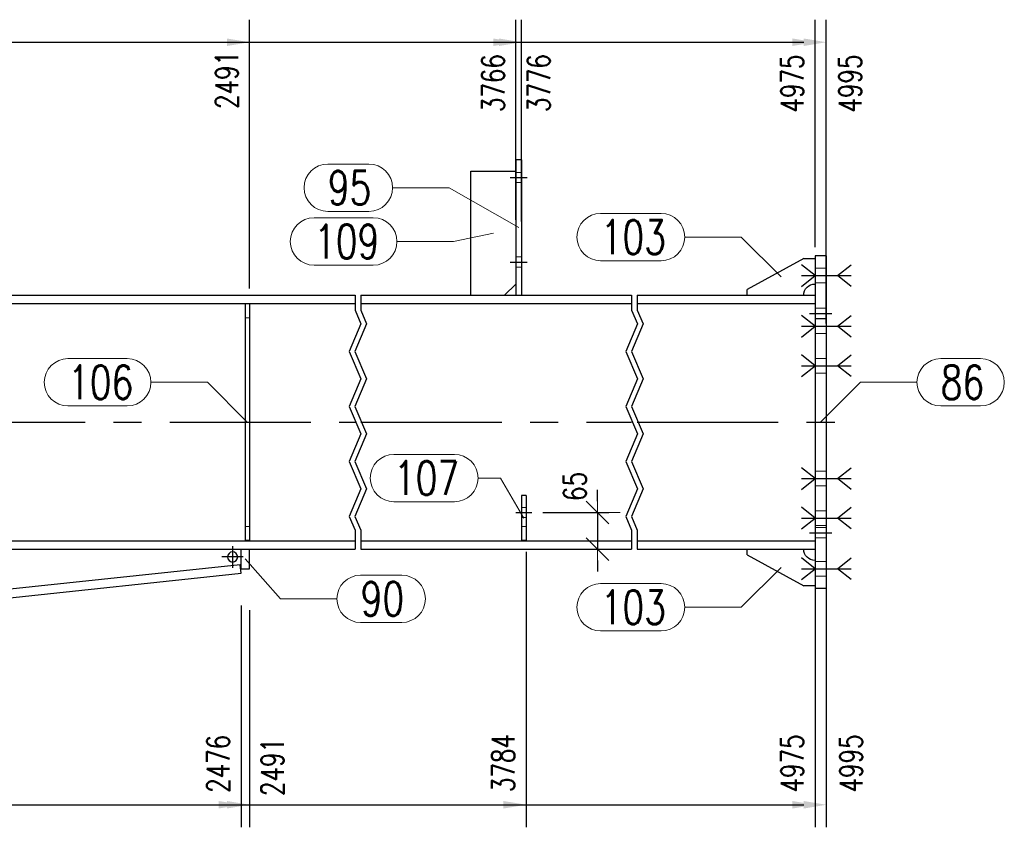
# Model space of a CAD drawing. Header units: millimetres. Extents: x 3536 to 4290, y 11030 to 11491.
# Tile 34 of 102: x 3695 to 3782, y 11112 to 11184. Entities that reach past the tile are written whole.
import ezdxf

# ---------------------------------------------------------------- set-up
doc = ezdxf.new("R2010")
doc.units = ezdxf.units.MM
doc.header["$LTSCALE"] = 10
doc.linetypes.add('HIDDEN', pattern=[0.375, 0.25, -0.125])
doc.linetypes.add('MITTE', pattern=[2, 1.25, -0.25, 0.25, -0.25])
doc.layers.get('Defpoints').update_dxf_attribs({"color": 1})
for name, color, linetype in [('PS_BOLT', 4, 'Continuous'), ('PS_MID', 5, 'MITTE'), ('PS_SHAPE', 3, 'Continuous')]:
    doc.layers.add(name, color=color, linetype=linetype)
for name, color, linetype, lineweight in [('PS_DIM', 4, 'Continuous', 13), ('PS_Hidden', 2, 'HIDDEN', 9), ('PS_Pos', 1, 'Continuous', 15), ('PS_SOLID', 7, 'Continuous', 30)]:
    doc.layers.add(name, color=color, linetype=linetype, lineweight=lineweight)
doc.styles.add('simplex', font='simplex.shx', dxfattribs={"width": 0.75})
doc.dimstyles.new('1_20_GŁ_DS1-LS20', dxfattribs={"dimtxt": 2, "dimasz": 2, "dimexe": 2, "dimexo": 5, "dimgap": 1, "dimtad": 1, "dimjust": 4, "dimdec": 0, "dimlfac": 20, "dimtxsty": 'simplex', "dimblk1": 'NONE', "dimsah": 1, "dimcen": 2, "dimclrd": 256, "dimclre": 256, "dimclrt": 4, "dimadec": 1, "dimazin": 0, "dimtfac": 1, "dimtdec": 0, "dimtmove": 2, "dimatfit": 3, "dimfxl": 1, "dimarcsym": 0})
doc.dimstyles.new('1_20_PRZ', dxfattribs={"dimtxt": 2, "dimasz": 1, "dimexe": 2, "dimexo": 5, "dimgap": 1, "dimtad": 1, "dimdec": 0, "dimlfac": 20, "dimtxsty": 'simplex', "dimblk": 'dimznak', "dimcen": 2, "dimse1": 1, "dimse2": 1, "dimclrd": 256, "dimclrt": 4, "dimadec": 1, "dimazin": 0, "dimtfac": 1, "dimtdec": 0, "dimtix": 1, "dimtmove": 2, "dimatfit": 3, "dimldrblk": 'dim-grot', "dimfxl": 1, "dimarcsym": 0})
doc.dimstyles.new('1_20_SC', dxfattribs={"dimtxt": 2, "dimasz": 1, "dimexe": 1, "dimexo": 1, "dimgap": 1, "dimtad": 1, "dimdec": 0, "dimlfac": 20, "dimtxsty": 'simplex', "dimblk": 'dimznak', "dimcen": 2, "dimclrd": 256, "dimclre": 256, "dimclrt": 4, "dimadec": 1, "dimazin": 0, "dimtfac": 1, "dimtdec": 0, "dimtix": 1, "dimtmove": 2, "dimatfit": 3, "dimldrblk": 'dim-grot', "dimfxl": 1, "dimarcsym": 0})

# ---------------------------------------------------------------- blocks, each defined once
blk = doc.blocks.new('dimznak')
at = {"color": 0}
for points in [[(0, 2), (0, -2)], [(-2, 0), (2, 0)]]:
    blk.add_lwpolyline(points, dxfattribs=at)
at = {"color": 2}
blk.add_lwpolyline([(1, 1), (-1, -1)], dxfattribs=at)
blk = doc.blocks.new('*D14')
at = {"layer": 'Defpoints', "color": 0, "transparency": 16777216}
for p in [(3590.65, 11163.12), (3591.099, 11158.91), (3724.935, 11158.91), (3597.547, 11149.372), (3595.107, 11121.357)]:
    blk.add_point(p, dxfattribs=at)
at = {"layer": 'PS_DIM', "lineweight": -2, "transparency": 16777216}
blk.add_arc((3591.099, 11158.91), 11.513, 281.07019, 355.02181, dxfattribs=at)
for p, rotation in [((3602.612, 11158.91), 87.51090672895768), ((3592.321, 11147.462), 188.5810960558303)]:
    blk.add_blockref('dimznak', p, dxfattribs=dict(at, rotation=rotation))
at = {"layer": 'PS_DIM', "color": 4, "transparency": 16777216, "insert": (3598.032, 11152.677), "char_height": 2, "attachment_point": 5, "rotation": 48.046, "style": 'simplex'}
blk.add_mtext('83,9°', dxfattribs=at)
blk = doc.blocks.new('dim-grot')
blk.add_hatch(color=256).paths.add_polyline_path([(0, 0), (-2, 0.5), (-2, -0.5)])
blk.add_lwpolyline([(0, 0), (-2, 0.5), (-2, -0.5), (0, 0)])
blk = doc.blocks.new('*D15')
at = {"layer": 'Defpoints', "color": 0, "transparency": 16777216}
for p in [(3593.423, 11137.14), (3724.935, 11137.14), (3714.754, 11135.758), (3675.142, 11135.276), (3594.935, 11122.97)]:
    blk.add_point(p, dxfattribs=at)
at = {"layer": 'PS_DIM', "lineweight": -2, "transparency": 16777216}
blk.add_arc((3727.698, 11137.14), 52.589, 181.08953, 185.00248, dxfattribs=at)
for p, rotation in [((3675.109, 11137.14), 90.5447634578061), ((3675.406, 11131.559), 275.5472393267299)]:
    blk.add_blockref('dimznak', p, dxfattribs=dict(at, rotation=rotation))
at = {"layer": 'PS_DIM', "color": 4, "transparency": 16777216, "insert": (3677.371, 11134.462), "char_height": 2, "attachment_point": 5, "rotation": 273.046, "style": 'simplex'}
blk.add_mtext('6,1°', dxfattribs=at)
blk = doc.blocks.new('*D29')
at = {"layer": 'Defpoints', "color": 0, "transparency": 16777216}
for p in [(3740.585, 11140.39), (3740.585, 11137.14), (3746.416, 11137.14)]:
    blk.add_point(p, dxfattribs=at)
at = {"layer": 'PS_DIM', "lineweight": -2, "transparency": 16777216}
for p, q in [((3746.416, 11141.39), (3746.416, 11142.39)), ((3741.585, 11140.39), (3747.416, 11140.39)), ((3746.416, 11140.39), (3746.416, 11137.14)), ((3741.585, 11137.14), (3747.416, 11137.14)), ((3746.416, 11136.14), (3746.416, 11135.14))]:
    blk.add_line(p, q, dxfattribs=at)
for p, rotation in [((3746.416, 11140.39), 270), ((3746.416, 11137.14), 90)]:
    blk.add_blockref('dimznak', p, dxfattribs=dict(at, rotation=rotation))
at = {"layer": 'PS_DIM', "color": 4, "transparency": 16777216, "insert": (3744.416, 11142.69), "char_height": 2, "attachment_point": 5, "rotation": 90, "style": 'simplex'}
blk.add_mtext('65', dxfattribs=at)
blk = doc.blocks.new('*D80')
at = {"layer": 'Defpoints', "color": 0, "transparency": 16777216}
for p in [(3715.585, 11182.074), (3715.585, 11155.244), (3591.021, 11137.14)]:
    blk.add_point(p, dxfattribs=at)
at = {"layer": 'PS_DIM', "lineweight": -2, "transparency": 16777216}
for p, q in [((3591.021, 11142.14), (3591.021, 11184.074)), ((3715.585, 11160.244), (3715.585, 11184.074)), ((3591.021, 11182.074), (3713.585, 11182.074))]:
    blk.add_line(p, q, dxfattribs=at)
at = {"layer": 'PS_DIM', "transparency": 16777216}
blk.add_solid([(3713.585, 11182.407), (3713.585, 11181.741), (3715.585, 11182.074)], dxfattribs=at)
at = {"layer": 'PS_DIM', "color": 4, "transparency": 16777216, "insert": (3713.565, 11178.733), "char_height": 2, "attachment_point": 5, "rotation": 90, "style": 'simplex'}
blk.add_mtext('2491', dxfattribs=at)
blk = doc.blocks.new('_None')
blk = doc.blocks.new('*D81')
at = {"layer": 'Defpoints', "color": 0, "transparency": 16777216}
for p in [(3739.185, 11182.074), (3739.185, 11161.322), (3591.021, 11137.14)]:
    blk.add_point(p, dxfattribs=at)
at = {"layer": 'PS_DIM', "lineweight": -2, "transparency": 16777216}
for p, q in [((3591.021, 11142.14), (3591.021, 11184.074)), ((3739.185, 11166.322), (3739.185, 11184.074)), ((3591.021, 11182.074), (3737.185, 11182.074))]:
    blk.add_line(p, q, dxfattribs=at)
at = {"layer": 'PS_DIM', "transparency": 16777216}
blk.add_solid([(3737.185, 11182.407), (3737.185, 11181.741), (3739.185, 11182.074)], dxfattribs=at)
at = {"layer": 'PS_DIM', "color": 4, "transparency": 16777216, "insert": (3737.165, 11178.447), "char_height": 2, "attachment_point": 5, "rotation": 90, "style": 'simplex'}
blk.add_mtext('3766', dxfattribs=at)
blk = doc.blocks.new('*D82')
at = {"layer": 'Defpoints', "color": 0, "transparency": 16777216}
for p in [(3739.685, 11182.074), (3739.685, 11161.18), (3591.021, 11137.14)]:
    blk.add_point(p, dxfattribs=at)
at = {"layer": 'PS_DIM', "lineweight": -2, "transparency": 16777216}
for p, q in [((3591.021, 11142.14), (3591.021, 11184.074)), ((3739.685, 11166.18), (3739.685, 11184.074)), ((3591.021, 11182.074), (3737.685, 11182.074))]:
    blk.add_line(p, q, dxfattribs=at)
at = {"layer": 'PS_DIM', "transparency": 16777216}
blk.add_solid([(3737.685, 11182.407), (3737.685, 11181.741), (3739.685, 11182.074)], dxfattribs=at)
at = {"layer": 'PS_DIM', "color": 4, "transparency": 16777216, "insert": (3741.207, 11178.447), "char_height": 2, "attachment_point": 5, "rotation": 90, "style": 'simplex'}
blk.add_mtext('3776', dxfattribs=at)
blk = doc.blocks.new('*D83')
at = {"layer": 'Defpoints', "color": 0, "transparency": 16777216}
for p in [(3765.685, 11182.074), (3765.685, 11158.91), (3591.021, 11137.14)]:
    blk.add_point(p, dxfattribs=at)
at = {"layer": 'PS_DIM', "lineweight": -2, "transparency": 16777216}
for p, q in [((3591.021, 11142.14), (3591.021, 11184.074)), ((3765.685, 11163.91), (3765.685, 11184.074)), ((3591.021, 11182.074), (3763.685, 11182.074))]:
    blk.add_line(p, q, dxfattribs=at)
at = {"layer": 'PS_DIM', "transparency": 16777216}
blk.add_solid([(3763.685, 11182.407), (3763.685, 11181.741), (3765.685, 11182.074)], dxfattribs=at)
at = {"layer": 'PS_DIM', "color": 4, "transparency": 16777216, "insert": (3763.665, 11178.411), "char_height": 2, "attachment_point": 5, "rotation": 90, "style": 'simplex'}
blk.add_mtext('4975', dxfattribs=at)
blk = doc.blocks.new('*D84')
at = {"layer": 'Defpoints', "color": 0, "transparency": 16777216}
for p in [(3766.685, 11182.074), (3766.685, 11152.133), (3591.021, 11137.14)]:
    blk.add_point(p, dxfattribs=at)
at = {"layer": 'PS_DIM', "lineweight": -2, "transparency": 16777216}
for p, q in [((3591.021, 11142.14), (3591.021, 11184.074)), ((3766.685, 11157.133), (3766.685, 11184.074)), ((3591.021, 11182.074), (3764.685, 11182.074))]:
    blk.add_line(p, q, dxfattribs=at)
at = {"layer": 'PS_DIM', "transparency": 16777216}
blk.add_solid([(3764.685, 11182.407), (3764.685, 11181.741), (3766.685, 11182.074)], dxfattribs=at)
at = {"layer": 'PS_DIM', "color": 4, "transparency": 16777216, "insert": (3768.8, 11178.411), "char_height": 2, "attachment_point": 5, "rotation": 90, "style": 'simplex'}
blk.add_mtext('4995', dxfattribs=at)
blk = doc.blocks.new('*D88')
at = {"layer": 'Defpoints', "color": 0, "transparency": 16777216}
for p in [(3591.021, 11137.14), (3714.835, 11137.14), (3714.835, 11114.473)]:
    blk.add_point(p, dxfattribs=at)
at = {"layer": 'PS_DIM', "lineweight": -2, "transparency": 16777216}
for p, q in [((3591.021, 11132.14), (3591.021, 11112.473)), ((3714.835, 11132.14), (3714.835, 11112.473)), ((3591.021, 11114.473), (3712.835, 11114.473))]:
    blk.add_line(p, q, dxfattribs=at)
at = {"layer": 'PS_DIM', "transparency": 16777216}
blk.add_solid([(3712.835, 11114.806), (3712.835, 11114.139), (3714.835, 11114.473)], dxfattribs=at)
at = {"layer": 'PS_DIM', "color": 4, "transparency": 16777216, "insert": (3712.815, 11118.1), "char_height": 2, "attachment_point": 5, "rotation": 90, "style": 'simplex'}
blk.add_mtext('2476', dxfattribs=at)
blk = doc.blocks.new('*D89')
at = {"layer": 'Defpoints', "color": 0, "transparency": 16777216}
for p in [(3591.021, 11137.14), (3715.585, 11136.723), (3715.585, 11114.473)]:
    blk.add_point(p, dxfattribs=at)
at = {"layer": 'PS_DIM', "lineweight": -2, "transparency": 16777216}
for p, q in [((3591.021, 11132.14), (3591.021, 11112.473)), ((3715.585, 11131.723), (3715.585, 11112.473)), ((3591.021, 11114.473), (3713.585, 11114.473))]:
    blk.add_line(p, q, dxfattribs=at)
at = {"layer": 'PS_DIM', "transparency": 16777216}
blk.add_solid([(3713.585, 11114.806), (3713.585, 11114.139), (3715.585, 11114.473)], dxfattribs=at)
at = {"layer": 'PS_DIM', "color": 4, "transparency": 16777216, "insert": (3717.609, 11117.814), "char_height": 2, "attachment_point": 5, "rotation": 90, "style": 'simplex'}
blk.add_mtext('2491', dxfattribs=at)
blk = doc.blocks.new('*D90')
at = {"layer": 'Defpoints', "color": 0, "transparency": 16777216}
for p in [(3740.085, 11141.89), (3591.021, 11137.14), (3740.085, 11114.473)]:
    blk.add_point(p, dxfattribs=at)
at = {"layer": 'PS_DIM', "lineweight": -2, "transparency": 16777216}
for p, q in [((3740.085, 11136.89), (3740.085, 11112.473)), ((3591.021, 11132.14), (3591.021, 11112.473)), ((3591.021, 11114.473), (3738.085, 11114.473))]:
    blk.add_line(p, q, dxfattribs=at)
at = {"layer": 'PS_DIM', "transparency": 16777216}
blk.add_solid([(3738.085, 11114.806), (3738.085, 11114.139), (3740.085, 11114.473)], dxfattribs=at)
at = {"layer": 'PS_DIM', "color": 4, "transparency": 16777216, "insert": (3738.065, 11118.171), "char_height": 2, "attachment_point": 5, "rotation": 90, "style": 'simplex'}
blk.add_mtext('3784', dxfattribs=at)
blk = doc.blocks.new('*D91')
at = {"layer": 'Defpoints', "color": 0, "transparency": 16777216}
for p in [(3765.685, 11141.648), (3591.021, 11137.14), (3765.685, 11114.473)]:
    blk.add_point(p, dxfattribs=at)
at = {"layer": 'PS_DIM', "lineweight": -2, "transparency": 16777216}
for p, q in [((3765.685, 11136.648), (3765.685, 11112.473)), ((3591.021, 11132.14), (3591.021, 11112.473)), ((3591.021, 11114.473), (3763.685, 11114.473))]:
    blk.add_line(p, q, dxfattribs=at)
at = {"layer": 'PS_DIM', "transparency": 16777216}
blk.add_solid([(3763.685, 11114.806), (3763.685, 11114.139), (3765.685, 11114.473)], dxfattribs=at)
at = {"layer": 'PS_DIM', "color": 4, "transparency": 16777216, "insert": (3763.665, 11118.136), "char_height": 2, "attachment_point": 5, "rotation": 90, "style": 'simplex'}
blk.add_mtext('4975', dxfattribs=at)
blk = doc.blocks.new('*D92')
at = {"layer": 'Defpoints', "color": 0, "transparency": 16777216}
for p in [(3766.685, 11141.521), (3591.021, 11137.14), (3766.685, 11114.473)]:
    blk.add_point(p, dxfattribs=at)
at = {"layer": 'PS_DIM', "lineweight": -2, "transparency": 16777216}
for p, q in [((3766.685, 11136.521), (3766.685, 11112.473)), ((3591.021, 11132.14), (3591.021, 11112.473)), ((3591.021, 11114.473), (3764.685, 11114.473))]:
    blk.add_line(p, q, dxfattribs=at)
at = {"layer": 'PS_DIM', "transparency": 16777216}
blk.add_solid([(3764.685, 11114.806), (3764.685, 11114.139), (3766.685, 11114.473)], dxfattribs=at)
at = {"layer": 'PS_DIM', "color": 4, "transparency": 16777216, "insert": (3768.88, 11118.136), "char_height": 2, "attachment_point": 5, "rotation": 90, "style": 'simplex'}
blk.add_mtext('4995', dxfattribs=at)
blk = doc.blocks.new('*X264')
at = {"color": 30, "linetype": 'Continuous'}
for p, q in [((3765.685, 11139.89), (3764.485, 11140.85)), ((3767.685, 11139.89), (3768.885, 11140.85)), ((3764.485, 11138.93), (3765.685, 11139.89)), ((3764.485, 11139.89), (3768.885, 11139.89)), ((3768.885, 11138.93), (3767.685, 11139.89))]:
    blk.add_line(p, q, dxfattribs=at)
blk = doc.blocks.new('*X265')
at = {"color": 30, "linetype": 'Continuous'}
for p, q in [((3765.685, 11135.39), (3764.485, 11136.35)), ((3767.685, 11135.39), (3768.885, 11136.35)), ((3764.485, 11134.43), (3765.685, 11135.39)), ((3764.485, 11135.39), (3768.885, 11135.39)), ((3768.885, 11134.43), (3767.685, 11135.39))]:
    blk.add_line(p, q, dxfattribs=at)
blk = doc.blocks.new('*X267')
at = {"color": 30, "linetype": 'Continuous'}
for p, q in [((3765.685, 11135.39), (3764.485, 11136.35)), ((3767.685, 11135.39), (3768.885, 11136.35)), ((3764.485, 11134.43), (3765.685, 11135.39)), ((3764.485, 11135.39), (3768.885, 11135.39)), ((3768.885, 11134.43), (3767.685, 11135.39))]:
    blk.add_line(p, q, dxfattribs=at)
blk = doc.blocks.new('*X269')
at = {"color": 30, "linetype": 'Continuous'}
for p, q in [((3765.685, 11161.39), (3764.485, 11162.35)), ((3767.685, 11161.39), (3768.885, 11162.35)), ((3764.485, 11160.43), (3765.685, 11161.39)), ((3764.485, 11161.39), (3768.885, 11161.39)), ((3768.885, 11160.43), (3767.685, 11161.39))]:
    blk.add_line(p, q, dxfattribs=at)
blk = doc.blocks.new('*X273')
at = {"color": 30, "linetype": 'Continuous'}
for p, q in [((3765.685, 11153.39), (3764.485, 11154.35)), ((3767.685, 11153.39), (3768.885, 11154.35)), ((3764.485, 11152.43), (3765.685, 11153.39)), ((3764.485, 11153.39), (3768.885, 11153.39)), ((3768.885, 11152.43), (3767.685, 11153.39))]:
    blk.add_line(p, q, dxfattribs=at)
blk = doc.blocks.new('*X275')
at = {"color": 30, "linetype": 'Continuous'}
for p, q in [((3765.685, 11161.39), (3764.485, 11162.35)), ((3767.685, 11161.39), (3768.885, 11162.35)), ((3764.485, 11160.43), (3765.685, 11161.39)), ((3764.485, 11161.39), (3768.885, 11161.39)), ((3768.885, 11160.43), (3767.685, 11161.39))]:
    blk.add_line(p, q, dxfattribs=at)
blk = doc.blocks.new('*X277')
at = {"color": 30, "linetype": 'Continuous'}
for p, q in [((3765.685, 11156.89), (3764.485, 11157.85)), ((3767.685, 11156.89), (3768.885, 11157.85)), ((3764.485, 11155.93), (3765.685, 11156.89)), ((3764.485, 11156.89), (3768.885, 11156.89)), ((3768.885, 11155.93), (3767.685, 11156.89))]:
    blk.add_line(p, q, dxfattribs=at)
blk = doc.blocks.new('*X281')
at = {"color": 30, "linetype": 'Continuous'}
for p, q in [((3765.685, 11156.89), (3764.485, 11157.85)), ((3767.685, 11156.89), (3768.885, 11157.85)), ((3764.485, 11155.93), (3765.685, 11156.89)), ((3764.485, 11156.89), (3768.885, 11156.89)), ((3768.885, 11155.93), (3767.685, 11156.89))]:
    blk.add_line(p, q, dxfattribs=at)
blk = doc.blocks.new('*X282')
at = {"color": 30, "linetype": 'Continuous'}
for p, q in [((3765.685, 11143.39), (3764.485, 11144.35)), ((3767.685, 11143.39), (3768.885, 11144.35)), ((3764.485, 11142.43), (3765.685, 11143.39)), ((3764.485, 11143.39), (3768.885, 11143.39)), ((3768.885, 11142.43), (3767.685, 11143.39))]:
    blk.add_line(p, q, dxfattribs=at)
blk = doc.blocks.new('*X284')
at = {"color": 1}
for p, q in [((3724.935, 11159.64), (3724.935, 11158.316)), ((3725.435, 11159.64), (3725.435, 11158.316)), ((3749.435, 11159.64), (3749.435, 11158.316)), ((3749.935, 11159.64), (3749.935, 11158.316)), ((3724.935, 11158.316), (3725.45, 11157.097)), ((3725.435, 11158.316), (3725.95, 11157.097)), ((3749.435, 11158.316), (3749.95, 11157.097)), ((3749.935, 11158.316), (3750.45, 11157.097)), ((3725.45, 11157.097), (3724.419, 11154.659)), ((3725.95, 11157.097), (3724.919, 11154.659)), ((3749.95, 11157.097), (3748.919, 11154.659)), ((3750.45, 11157.097), (3749.419, 11154.659)), ((3724.419, 11154.659), (3725.45, 11152.221)), ((3724.919, 11154.659), (3725.95, 11152.221)), ((3748.919, 11154.659), (3749.95, 11152.221)), ((3749.419, 11154.659), (3750.45, 11152.221)), ((3725.45, 11152.221), (3724.419, 11149.783)), ((3725.95, 11152.221), (3724.919, 11149.783)), ((3749.95, 11152.221), (3748.919, 11149.783)), ((3750.45, 11152.221), (3749.419, 11149.783)), ((3724.419, 11149.783), (3725.45, 11147.345)), ((3724.919, 11149.783), (3725.95, 11147.345)), ((3748.919, 11149.783), (3749.95, 11147.345)), ((3749.419, 11149.783), (3750.45, 11147.345)), ((3725.45, 11147.345), (3724.419, 11144.907)), ((3725.95, 11147.345), (3724.919, 11144.907)), ((3749.95, 11147.345), (3748.919, 11144.907)), ((3750.45, 11147.345), (3749.419, 11144.907)), ((3724.419, 11144.907), (3725.45, 11142.469)), ((3724.919, 11144.907), (3725.95, 11142.469)), ((3748.919, 11144.907), (3749.95, 11142.469)), ((3749.419, 11144.907), (3750.45, 11142.469)), ((3725.45, 11142.469), (3724.419, 11140.031)), ((3725.95, 11142.469), (3724.919, 11140.031)), ((3749.95, 11142.469), (3748.919, 11140.031)), ((3750.45, 11142.469), (3749.419, 11140.031)), ((3724.419, 11140.031), (3724.935, 11138.812)), ((3724.919, 11140.031), (3725.435, 11138.812)), ((3748.919, 11140.031), (3749.435, 11138.812)), ((3749.419, 11140.031), (3749.935, 11138.812)), ((3724.935, 11138.812), (3724.935, 11137.14)), ((3725.435, 11138.812), (3725.435, 11137.14)), ((3749.435, 11138.812), (3749.435, 11137.14)), ((3749.935, 11138.812), (3749.935, 11137.14))]:
    blk.add_line(p, q, dxfattribs=at)
at = {"layer": 'PS_Hidden', "color": 2, "linetype": 'HIDDEN'}
for p, q in [((3739.685, 11170.54), (3739.185, 11170.54)), ((3739.685, 11169.64), (3739.185, 11169.64)), ((3739.685, 11163.04), (3739.185, 11163.04)), ((3739.685, 11162.14), (3739.185, 11162.14)), ((3766.685, 11162.04), (3765.685, 11162.04)), ((3766.685, 11160.74), (3765.685, 11160.74)), ((3766.685, 11158.49), (3765.685, 11158.49)), ((3715.185, 11157.64), (3715.585, 11157.64)), ((3766.685, 11157.59), (3765.685, 11157.59)), ((3766.685, 11157.54), (3765.685, 11157.54)), ((3766.685, 11156.24), (3765.685, 11156.24)), ((3766.685, 11154.04), (3765.685, 11154.04)), ((3766.685, 11152.74), (3765.685, 11152.74)), ((3766.685, 11144.04), (3765.685, 11144.04)), ((3766.685, 11142.74), (3765.685, 11142.74)), ((3740.085, 11140.84), (3739.685, 11140.84)), ((3740.085, 11139.94), (3739.685, 11139.94)), ((3766.685, 11140.54), (3765.685, 11140.54)), ((3715.585, 11139.14), (3715.185, 11139.14)), ((3740.085, 11139.14), (3739.685, 11139.14)), ((3766.685, 11139.24), (3765.685, 11139.24)), ((3766.685, 11139.04), (3765.685, 11139.04)), ((3766.685, 11138.14), (3765.685, 11138.14)), ((3766.685, 11136.04), (3765.685, 11136.04)), ((3766.685, 11134.74), (3765.685, 11134.74))]:
    blk.add_line(p, q, dxfattribs=at)
at = {"layer": 'PS_MID', "color": 5, "linetype": 'MITTE'}
for p, q in [((3738.685, 11170.09), (3740.185, 11170.09)), ((3738.685, 11170.09), (3740.185, 11170.09)), ((3738.685, 11170.09), (3740.185, 11170.09)), ((3738.685, 11170.09), (3740.185, 11170.09)), ((3738.685, 11162.59), (3740.185, 11162.59)), ((3738.685, 11162.59), (3740.185, 11162.59)), ((3738.685, 11162.59), (3740.185, 11162.59)), ((3738.685, 11162.59), (3740.185, 11162.59)), ((3765.185, 11161.39), (3767.185, 11161.39)), ((3765.185, 11161.39), (3767.185, 11161.39)), ((3765.185, 11158.04), (3767.185, 11158.04)), ((3765.185, 11158.04), (3767.185, 11158.04)), ((3765.185, 11156.89), (3767.185, 11156.89)), ((3765.185, 11156.89), (3767.185, 11156.89)), ((3765.185, 11153.39), (3767.185, 11153.39)), ((3765.185, 11153.39), (3767.185, 11153.39)), ((3588.521, 11148.39), (3724.935, 11148.39)), ((3725.435, 11148.39), (3749.435, 11148.39)), ((3749.935, 11148.39), (3768.185, 11148.39)), ((3765.185, 11143.39), (3767.185, 11143.39)), ((3765.185, 11143.39), (3767.185, 11143.39)), ((3739.185, 11140.39), (3740.585, 11140.39)), ((3739.185, 11140.39), (3740.585, 11140.39)), ((3765.185, 11139.89), (3767.185, 11139.89)), ((3765.185, 11139.89), (3767.185, 11139.89)), ((3765.185, 11138.59), (3767.185, 11138.59)), ((3765.185, 11138.59), (3767.185, 11138.59)), ((3714.085, 11137.39), (3714.085, 11135.49)), ((3715.035, 11136.44), (3713.135, 11136.44)), ((3765.185, 11135.39), (3767.185, 11135.39)), ((3765.185, 11135.39), (3767.185, 11135.39))]:
    blk.add_line(p, q, dxfattribs=at)
at = {"layer": 'PS_SOLID', "color": 7, "linetype": 'Continuous'}
for p, q in [((3739.185, 11171.64), (3739.185, 11159.64)), ((3739.685, 11171.64), (3739.185, 11171.64)), ((3739.685, 11171.64), (3739.685, 11159.64)), ((3735.185, 11159.64), (3735.185, 11170.64)), ((3735.185, 11170.64), (3739.185, 11170.64)), ((3764.685, 11162.89), (3759.685, 11160.14)), ((3764.685, 11162.89), (3765.685, 11162.89)), ((3766.685, 11163.14), (3765.685, 11163.14)), ((3765.685, 11163.14), (3765.685, 11133.64)), ((3766.685, 11163.14), (3766.685, 11133.64)), ((3738.185, 11159.64), (3739.185, 11160.64)), ((3759.685, 11159.64), (3759.685, 11160.14)), ((3591.021, 11159.64), (3724.935, 11159.64)), ((3725.435, 11159.64), (3749.435, 11159.64)), ((3749.935, 11159.64), (3765.685, 11159.64)), ((3591.099, 11158.91), (3724.935, 11158.91)), ((3715.185, 11158.89), (3715.185, 11137.89)), ((3715.585, 11158.89), (3715.185, 11158.89)), ((3715.585, 11158.89), (3715.585, 11137.89)), ((3725.435, 11158.91), (3749.435, 11158.91)), ((3749.935, 11158.91), (3765.685, 11158.91)), ((3740.085, 11141.89), (3739.685, 11141.89)), ((3739.685, 11141.89), (3739.685, 11137.89)), ((3740.085, 11141.89), (3740.085, 11137.89)), ((3593.345, 11137.87), (3724.935, 11137.87)), ((3715.585, 11137.89), (3715.185, 11137.89)), ((3725.435, 11137.87), (3749.435, 11137.87)), ((3740.085, 11137.89), (3739.685, 11137.89)), ((3749.935, 11137.87), (3765.685, 11137.87)), ((3593.423, 11137.14), (3724.935, 11137.14)), ((3714.835, 11135.39), (3714.835, 11137.14)), ((3714.835, 11137.14), (3715.585, 11137.14)), ((3715.585, 11135.39), (3715.585, 11137.14)), ((3725.435, 11137.14), (3749.435, 11137.14)), ((3749.935, 11137.14), (3765.685, 11137.14)), ((3759.685, 11136.64), (3759.685, 11137.14)), ((3759.685, 11136.64), (3764.685, 11133.89)), ((3714.754, 11135.758), (3594.935, 11122.97)), ((3714.835, 11135.767), (3714.754, 11135.758)), ((3714.834, 11135.013), (3714.754, 11135.758)), ((3595.015, 11122.225), (3714.834, 11135.013)), ((3714.835, 11135.39), (3715.585, 11135.39)), ((3765.685, 11133.89), (3764.685, 11133.89)), ((3766.685, 11133.64), (3765.685, 11133.64))]:
    blk.add_line(p, q, dxfattribs=at)
at = {"layer": 'PS_SOLID', "color": 7, "extrusion": (0, 0, -1)}
blk.add_circle((-3714.085, 11136.44), 0.45, dxfattribs=at)
at = {"layer": 'PS_SOLID', "extrusion": (0, 0, -1)}
for centre, start, end in [((-3765.685, 11159.64), 0, 90), ((-3765.685, 11137.14), 270, 360)]:
    blk.add_arc(centre, 1, start, end, dxfattribs=at)
blk = doc.blocks.new('*X286')
at = {"color": 30, "linetype": 'Continuous'}
for p, q in [((3765.685, 11143.39), (3764.485, 11144.35)), ((3767.685, 11143.39), (3768.885, 11144.35)), ((3764.485, 11142.43), (3765.685, 11143.39)), ((3764.485, 11143.39), (3768.885, 11143.39)), ((3768.885, 11142.43), (3767.685, 11143.39))]:
    blk.add_line(p, q, dxfattribs=at)
blk = doc.blocks.new('*X288')
at = {"color": 30, "linetype": 'Continuous'}
for p, q in [((3765.685, 11153.39), (3764.485, 11154.35)), ((3767.685, 11153.39), (3768.885, 11154.35)), ((3764.485, 11152.43), (3765.685, 11153.39)), ((3764.485, 11153.39), (3768.885, 11153.39)), ((3768.885, 11152.43), (3767.685, 11153.39))]:
    blk.add_line(p, q, dxfattribs=at)
blk = doc.blocks.new('*X289')
at = {"color": 30, "linetype": 'Continuous'}
for p, q in [((3765.685, 11139.89), (3764.485, 11140.85)), ((3767.685, 11139.89), (3768.885, 11140.85)), ((3764.485, 11138.93), (3765.685, 11139.89)), ((3764.485, 11139.89), (3768.885, 11139.89)), ((3768.885, 11138.93), (3767.685, 11139.89))]:
    blk.add_line(p, q, dxfattribs=at)
blk = doc.blocks.new('*X301')
at = {"color": 1}
for p, q in [((3776.82, 11154.025), (3780.356, 11154.025)), ((3766.185, 11148.39), (3769.72, 11151.925)), ((3769.72, 11151.925), (3774.72, 11151.925)), ((3776.82, 11149.825), (3780.356, 11149.825))]:
    blk.add_line(p, q, dxfattribs=at)
for centre, start, end in [((3776.82, 11151.925), 90, 270), ((3780.356, 11151.925), 270, 90)]:
    blk.add_arc(centre, 2.1, start, end, dxfattribs=at)
at = {"color": 2, "style": 'simplex', "width": 0.75}
blk.add_text('86', height=3, dxfattribs=at).set_placement((3776.82, 11150.425))
blk = doc.blocks.new('*X302')
at = {"color": 1}
for p, q in [((3762.685, 11135.515), (3759.149, 11131.979)), ((3746.692, 11134.079), (3752.049, 11134.079)), ((3754.149, 11131.979), (3759.149, 11131.979)), ((3746.692, 11129.879), (3752.049, 11129.879))]:
    blk.add_line(p, q, dxfattribs=at)
for centre, start, end in [((3746.692, 11131.979), 90, 270), ((3752.049, 11131.979), 270, 90)]:
    blk.add_arc(centre, 2.1, start, end, dxfattribs=at)
at = {"color": 2, "style": 'simplex', "width": 0.75}
blk.add_text('103', height=3, dxfattribs=at).set_placement((3746.692, 11130.479))
blk = doc.blocks.new('*X303')
at = {"color": 1}
for p, q in [((3746.692, 11166.9), (3752.049, 11166.9)), ((3754.149, 11164.8), (3759.149, 11164.8)), ((3762.685, 11161.265), (3759.149, 11164.8)), ((3746.692, 11162.7), (3752.049, 11162.7))]:
    blk.add_line(p, q, dxfattribs=at)
for centre, start, end in [((3746.692, 11164.8), 90, 270), ((3752.049, 11164.8), 270, 90)]:
    blk.add_arc(centre, 2.1, start, end, dxfattribs=at)
at = {"color": 2, "style": 'simplex', "width": 0.75}
blk.add_text('103', height=3, dxfattribs=at).set_placement((3746.692, 11163.3))
blk = doc.blocks.new('*X304')
at = {"color": 1}
for p, q in [((3728.377, 11145.537), (3733.735, 11145.537)), ((3735.835, 11143.437), (3737.813, 11143.437)), ((3739.885, 11139.89), (3737.813, 11143.437)), ((3728.377, 11141.337), (3733.735, 11141.337))]:
    blk.add_line(p, q, dxfattribs=at)
for centre, start, end in [((3728.377, 11143.437), 90, 270), ((3733.735, 11143.437), 270, 90)]:
    blk.add_arc(centre, 2.1, start, end, dxfattribs=at)
at = {"color": 2, "style": 'simplex', "width": 0.75}
blk.add_text('107', height=3, dxfattribs=at).set_placement((3728.377, 11141.937))
blk = doc.blocks.new('*X305')
at = {"color": 1}
for p, q in [((3728.377, 11145.537), (3733.735, 11145.537)), ((3735.835, 11143.437), (3737.813, 11143.437)), ((3739.885, 11139.89), (3737.813, 11143.437)), ((3728.377, 11141.337), (3733.735, 11141.337))]:
    blk.add_line(p, q, dxfattribs=at)
for centre, start, end in [((3728.377, 11143.437), 90, 270), ((3733.735, 11143.437), 270, 90)]:
    blk.add_arc(centre, 2.1, start, end, dxfattribs=at)
at = {"color": 2, "style": 'simplex', "width": 0.75}
blk.add_text('107', height=3, dxfattribs=at).set_placement((3728.377, 11141.937))
blk = doc.blocks.new('*X306')
at = {"color": 1}
for p, q in [((3699.499, 11154.025), (3704.749, 11154.025)), ((3706.849, 11151.925), (3711.849, 11151.925)), ((3715.385, 11148.39), (3711.849, 11151.925)), ((3699.499, 11149.825), (3704.749, 11149.825))]:
    blk.add_line(p, q, dxfattribs=at)
for centre, start, end in [((3699.499, 11151.925), 90, 270), ((3704.749, 11151.925), 270, 90)]:
    blk.add_arc(centre, 2.1, start, end, dxfattribs=at)
at = {"color": 2, "style": 'simplex', "width": 0.75}
blk.add_text('106', height=3, dxfattribs=at).set_placement((3699.499, 11150.425))
blk = doc.blocks.new('*X307')
at = {"color": 1}
for p, q in [((3699.499, 11154.025), (3704.749, 11154.025)), ((3706.849, 11151.925), (3711.849, 11151.925)), ((3715.385, 11148.39), (3711.849, 11151.925)), ((3699.499, 11149.825), (3704.749, 11149.825))]:
    blk.add_line(p, q, dxfattribs=at)
for centre, start, end in [((3699.499, 11151.925), 90, 270), ((3704.749, 11151.925), 270, 90)]:
    blk.add_arc(centre, 2.1, start, end, dxfattribs=at)
at = {"color": 2, "style": 'simplex', "width": 0.75}
blk.add_text('106', height=3, dxfattribs=at).set_placement((3699.499, 11150.425))
blk = doc.blocks.new('*X308')
at = {"color": 1}
for p, q in [((3715.21, 11136.265), (3718.328, 11132.729)), ((3725.428, 11134.829), (3729.071, 11134.829)), ((3718.328, 11132.729), (3723.328, 11132.729)), ((3725.428, 11130.629), (3729.071, 11130.629))]:
    blk.add_line(p, q, dxfattribs=at)
for centre, start, end in [((3725.428, 11132.729), 90, 270), ((3729.071, 11132.729), 270, 90)]:
    blk.add_arc(centre, 2.1, start, end, dxfattribs=at)
at = {"color": 2, "style": 'simplex', "width": 0.75}
blk.add_text('90', height=3, dxfattribs=at).set_placement((3725.428, 11131.229))
blk = doc.blocks.new('*X309')
at = {"color": 1}
for p, q in [((3721.299, 11166.512), (3726.549, 11166.512)), ((3728.649, 11164.412), (3733.649, 11164.412)), ((3737.185, 11165.14), (3733.649, 11164.412)), ((3721.299, 11162.312), (3726.549, 11162.312))]:
    blk.add_line(p, q, dxfattribs=at)
for centre, start, end in [((3721.299, 11164.412), 90, 270), ((3726.549, 11164.412), 270, 90)]:
    blk.add_arc(centre, 2.1, start, end, dxfattribs=at)
at = {"color": 2, "style": 'simplex', "width": 0.75}
blk.add_text('109', height=3, dxfattribs=at).set_placement((3721.299, 11162.912))
blk = doc.blocks.new('*X310')
at = {"color": 1}
for p, q in [((3722.517, 11171.275), (3726.16, 11171.275)), ((3728.26, 11169.175), (3733.26, 11169.175)), ((3739.435, 11165.64), (3733.26, 11169.175)), ((3722.517, 11167.075), (3726.16, 11167.075))]:
    blk.add_line(p, q, dxfattribs=at)
for centre, start, end in [((3722.517, 11169.175), 90, 270), ((3726.16, 11169.175), 270, 90)]:
    blk.add_arc(centre, 2.1, start, end, dxfattribs=at)
at = {"color": 2, "style": 'simplex', "width": 0.75}
blk.add_text('95', height=3, dxfattribs=at).set_placement((3722.517, 11167.675))

msp = doc.modelspace()

# ---------------------------------------------------------------- block references
at = {"layer": 'PS_BOLT', "color": 30}
for name in ['*X269', '*X275', '*X277', '*X281', '*X273', '*X288', '*X282', '*X286', '*X264', '*X289', '*X265', '*X267']:
    msp.add_blockref(name, (0, 0), dxfattribs=at)
at = {"layer": 'PS_Pos'}
for name in ['*X310', '*X309', '*X303', '*X306', '*X307', '*X301', '*X304', '*X305', '*X308', '*X302']:
    msp.add_blockref(name, (0, 0), dxfattribs=at)
at = {"layer": 'PS_SHAPE'}
msp.add_blockref('*X284', (0, 0), dxfattribs=at)

# ---------------------------------------------------------------- dimensions: what is measured, and where the dimension line sits
at = {"layer": 'PS_DIM'}
for base, p2, picture, middle in [((3715.585, 11182.074), (3715.585, 11155.244), '*D80', (3713.565, 11178.733)), ((3714.835, 11114.473), (3714.835, 11137.14), '*D88', (3712.815, 11118.1)), ((3715.585, 11114.473), (3715.585, 11136.723), '*D89', (3717.609, 11117.814))]:
    dim = msp.add_linear_dim(base=base, p1=(3591.021, 11137.14), p2=p2, dimstyle='1_20_GŁ_DS1-LS20', dxfattribs=at)
    dim.commit()
    dim.dimension.update_dxf_attribs({"geometry": picture, "text_midpoint": middle, "dimtype": 128, "text_rotation": 90})
for base, p2, text, picture, middle in [((3739.185, 11182.074), (3739.185, 11161.322), '3766', '*D81', (3737.165, 11178.447)), ((3739.685, 11182.074), (3739.685, 11161.18), '3776', '*D82', (3741.207, 11178.447)), ((3765.685, 11182.074), (3765.685, 11158.91), '4975', '*D83', (3763.665, 11178.411)), ((3766.685, 11182.074), (3766.685, 11152.133), '4995', '*D84', (3768.8, 11178.411)), ((3740.085, 11114.473), (3740.085, 11141.89), '3784', '*D90', (3738.065, 11118.171)), ((3765.685, 11114.473), (3765.685, 11141.648), '4975', '*D91', (3763.665, 11118.136)), ((3766.685, 11114.473), (3766.685, 11141.521), '4995', '*D92', (3768.88, 11118.136))]:
    dim = msp.add_linear_dim(base=base, p1=(3591.021, 11137.14), p2=p2, text=text, dimstyle='1_20_GŁ_DS1-LS20', dxfattribs=at)
    dim.commit()
    dim.dimension.update_dxf_attribs({"geometry": picture, "text_midpoint": middle, "dimtype": 128, "text_rotation": 90})
for base, line1, line2, picture, middle in [((3597.547, 11149.372), ((3591.099, 11158.91), (3724.935, 11158.91)), ((3590.65, 11163.12), (3595.107, 11121.357)), '*D14', (3598.032, 11152.677)), ((3675.142, 11135.276), ((3593.423, 11137.14), (3724.935, 11137.14)), ((3714.754, 11135.758), (3594.935, 11122.97)), '*D15', (3677.371, 11134.462))]:
    dim = msp.add_angular_dim_2l(base=base, line1=line1, line2=line2, dimstyle='1_20_PRZ', dxfattribs=at)
    dim.commit()
    dim.dimension.update_dxf_attribs({"geometry": picture, "text_midpoint": middle})
dim = msp.add_linear_dim(base=(3746.416, 11137.14), p1=(3740.585, 11140.39), p2=(3740.585, 11137.14), angle=90, dimstyle='1_20_SC', dxfattribs=at)
dim.commit()
dim.dimension.update_dxf_attribs({"geometry": '*D29', "text_midpoint": (3744.416, 11142.69), "dimtype": 128})

doc.saveas('drawing.dxf')
